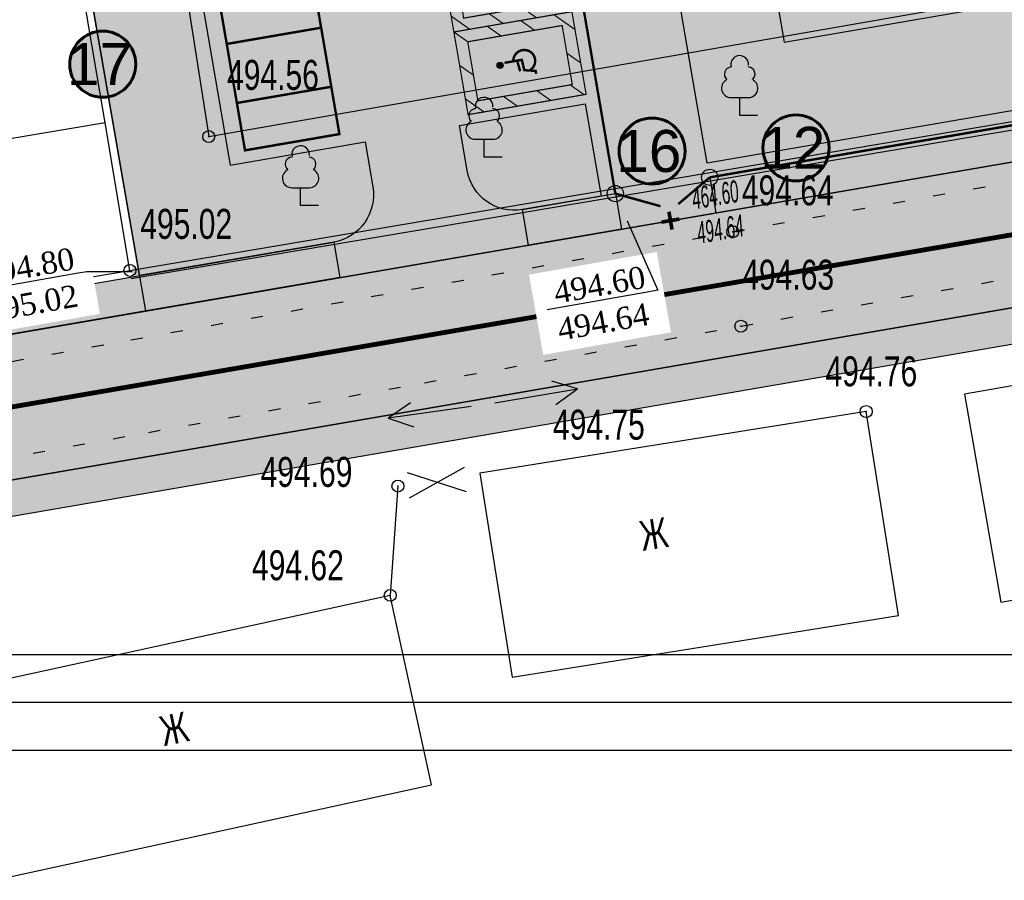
# Model space of a CAD drawing. Extents: x 0 to 667088, y 0 to 6446.
# Tile 38 of 83: x 2127 to 2168, y 240 to 276. Entities that reach past the tile are written whole.
import ezdxf
from ezdxf import colors
from ezdxf.entities.mleader import LeaderData, LeaderLine
from ezdxf.math import Vec2, Vec3

# ---------------------------------------------------------------- set-up
doc = ezdxf.new("R2010")
doc.units = 0
doc.header["$MEASUREMENT"] = 0
for name, pattern in [('CONTI', [0]), ('STRIH_1', [3, 2, -1]), ('STROT', [1.7, 0.5, -1.2])]:
    doc.linetypes.add(name, pattern=pattern)
for name, color, linetype in [('(002) Рамка', 7, 'Continuous'), ('Audi-СвК', 10, 'Continuous'), ('NAD_M0', 7, 'CONTI'), ('PI_OT0', 172, 'CONTI'), ('PI_TT0', 5, 'CONTI'), ('SIT_L0', 250, 'CONTI'), ('STR_L0', 6, 'CONTI'), ('USLZN0', 250, 'CONTI'), ('V_Поверхность2_OPOR-PNT', 7, 'Continuous'), ('ZAPSK0', 250, 'CONTI'), ('стен', 7, 'Continuous')]:
    doc.layers.add(name, color=color, linetype=linetype)
doc.layers.add('.', color=7, linetype='Continuous', lineweight=15)
doc.layers.add('RAZMER CIP', color=252, linetype='Continuous', lineweight=18)
doc.styles.add('GOST 2.304', font='CS_Gost2304.shx')
doc.styles.add('SHRFT', font='TXT', dxfattribs={"width": 0.75})
doc.styles.get("Standard").update_dxf_attribs({"font": 'times.ttf'})
doc.linetypes.add('ОГРАДА_ГЛИН', pattern='A,4,["|",Standard,S=0.8,R=0,X=0,Y=-0.8],0.5,["|",Standard,S=0.8,R=0,X=0,Y=-0.8],3.5', length=8)
doc.linetypes.add('ограждение2', pattern='A,0.25,-0.1,[132,ltypeshp.shx,S=0.1,R=0,X=-0.1,Y=0],-0.1,1', length=1.45)

# ---------------------------------------------------------------- blocks, each defined once
blk = doc.blocks.new('BL_4031')
at = {"color": 0}
for p, q in [((4, 0), (3, 0.5)), ((0.5, 0), (4, 0)), ((3, -0.5), (4, 0))]:
    blk.add_line(p, q, dxfattribs=at)
blk = doc.blocks.new('BL_101')
at = {"color": 0}
for p, q in [((-0.37, 0.75), (0.37, 0.75)), ((0, 0), (0, 0.75)), ((0.75, 0), (0, 0))]:
    blk.add_line(p, q, dxfattribs=at)
for centre, radius, start, end in [((0, 2.13), 0.37, 355, 195), ((-0.34, 1.73), 0.3, 93.00000000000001, 230), ((0.34, 1.73), 0.3, 310, 87), ((-0.37, 1.14), 0.39, 120, 270), ((0.37, 1.14), 0.39, 270, 59.99999999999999)]:
    blk.add_arc(centre, radius, start, end, dxfattribs=at)
blk = doc.blocks.new('rhy')
at = {"layer": 'PI_TT0', "color": 0}
for centre in [(1340.221155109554, 270.81), (1362.101155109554, 266.84), (1336.931155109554, 265.23), (1362.441155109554, 262.9), (1367.671155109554, 259.34), (1348.121155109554, 256.23), (1347.801155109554, 251.67)]:
    blk.add_circle(centre, 0.25, dxfattribs=at)
for p in [(1340.221155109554, 270.81), (1362.101155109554, 266.84), (1336.931155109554, 265.23), (1362.441155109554, 262.9), (1367.671155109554, 259.34), (1348.121155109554, 256.23), (1347.801155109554, 251.67)]:
    blk.add_point(p, dxfattribs=at)
at = {"layer": 'SIT_L0', "color": 250}
for p, q in [((1352.171155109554, 259.7), (1355.621155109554, 260.29)), ((1355.621155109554, 260.29), (1354.551155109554, 260.61)), ((1354.721155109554, 259.63), (1355.621155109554, 260.29)), ((1350.891155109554, 257), (1348.591155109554, 255.73)), ((1348.501155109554, 256.8), (1350.971155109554, 256))]:
    blk.add_line(p, q, dxfattribs=at)
at = {"layer": 'STR_L0', "color": 0, "linetype": 'STROT'}
for points in [[(1328.651155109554, 260.83), (1336.971155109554, 262.33), (1348.701155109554, 264.44), (1362.101155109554, 266.84), (1375.441155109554, 269.22), (1386.971155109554, 271.27), (1394.941155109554, 272.66), (1400.561155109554, 273.59), (1406.191155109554, 274.48), (1411.821155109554, 275.35), (1417.461155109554, 276.2), (1423.091155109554, 277.06), (1428.721155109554, 277.93), (1434.351155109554, 278.84)], [(1329.541155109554, 257), (1337.701155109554, 258.47), (1349.231155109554, 260.54), (1362.441155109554, 262.9), (1375.641155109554, 265.25), (1387.141155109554, 267.28), (1395.251155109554, 268.67), (1401.111155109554, 269.6), (1406.971155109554, 270.46), (1412.851155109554, 271.27), (1418.721155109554, 272.08), (1424.601155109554, 272.9), (1430.461155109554, 273.76), (1436.321155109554, 274.69)]]:
    blk.add_lwpolyline(points, dxfattribs=at)
at = {"layer": 'STR_L0', "color": 0}
for points in [[(1338.711155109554, 323.17), (1346.141155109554, 278.78), (1339.241155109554, 277.11), (1340.221155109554, 270.81), (1430.271155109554, 286.52), (1424.401155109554, 321.82), (1415.151155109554, 320.21), (1418.311155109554, 301.14), (1376.681155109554, 293.55), (1373.131155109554, 312.37), (1363.671155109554, 310.62), (1367.401155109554, 288.7), (1354.481155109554, 286.43), (1348.261155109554, 324.79), (1338.711155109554, 323.17)], [(1335.891155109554, 271.38), (1333.711155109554, 284.23), (1328.421155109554, 283.33)], [(1336.931155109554, 265.23), (1335.891155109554, 271.38), (1330.601155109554, 270.49), (1323.521155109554, 269.31)], [(1323.521155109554, 269.31), (1324.551155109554, 263.16), (1336.921155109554, 265.23)], [(1371.771155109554, 260.06), (1373.291155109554, 251.39), (1387.751155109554, 253.92), (1386.231155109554, 262.59), (1371.771155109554, 260.06)], [(1351.541155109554, 256.77), (1352.891155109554, 248.26), (1369.021155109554, 250.83), (1367.671155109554, 259.34), (1351.541155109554, 256.77)], [(1348.121155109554, 256.23), (1347.801155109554, 251.67)], [(1329.541155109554, 247.69), (1331.261155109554, 239.78), (1349.521155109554, 243.76), (1347.801155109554, 251.67), (1329.541155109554, 247.69)]]:
    blk.add_lwpolyline(points, dxfattribs=at)
at = {"layer": 'ZAPSK0', "color": 0, "linetype": 'ОГРАДА_ГЛИН', "ltscale": 0.5}
blk.add_lwpolyline([(1336.921155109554, 265.23), (1394.201155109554, 274.89), (1436.191155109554, 282.34)], dxfattribs=at)
at = {"layer": 'ZAPSK0', "color": 0, "linetype": 'ByBlock'}
blk.add_lwpolyline([(1336.979067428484, 264.8866027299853), (1394.260530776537, 274.5468495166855), (1436.251991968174, 281.9971087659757)], dxfattribs=at)
at = {"layer": 'USLZN0', "color": 250}
for p in [(1362.391155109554, 271.69), (1351.721155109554, 269.95), (1344.056923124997, 267.9305579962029)]:
    blk.add_blockref('BL_101', p, dxfattribs=at)
at = {"layer": 'USLZN0', "color": 250, "rotation": 188}
blk.add_blockref('BL_4031', (1351.681155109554, 259.62), dxfattribs=at)
at = {"layer": 'NAD_M0', "color": 7, "style": 'SHRFT', "width": 0.75}
for rotation, p in [(9, (1358.331155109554, 253.52)), (12, (1338.341155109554, 245.37))]:
    blk.add_text('Ж', height=1.25, rotation=rotation, dxfattribs=at).set_placement(p)
at = {"layer": 'PI_OT0', "color": 0, "style": 'SHRFT', "width": 0.75}
for s, p in [('494.56', (1340.987000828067, 272.7623894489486)), ('494.64', (1362.481248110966, 267.9430605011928)), ('495.02', (1337.363752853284, 266.5446655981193)), ('494.63', (1362.498045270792, 264.4231520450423)), ('494.76', (1365.971023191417, 260.3929416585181)), ('494.75', (1354.595052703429, 258.1656277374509)), ('494.69', (1342.386870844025, 256.1958497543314)), ('494.62', (1342.028749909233, 252.3011500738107))]:
    blk.add_text(s, height=1.25, dxfattribs=at).set_placement(p)
blk = doc.blocks.new('A$C14e98bf5')
at = {"layer": '.', "linetype": 'Continuous', "lineweight": 30, "true_color": 0x7aafdf, "transparency": 33554687}
h = blk.add_hatch(color=143, dxfattribs=at)
h.dxf.hatch_style = 1
h.paths.add_polyline_path([(-33.50939620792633, 20.72560671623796), (-33.50939620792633, -13.49215335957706), (-9.55696415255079, -13.49215335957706), (-9.55696415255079, 20.72560671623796)])
h.paths.add_polyline_path([(-12.97874016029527, 17.30383070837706), (-12.97874016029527, -10.07037735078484), (-30.08762019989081, -10.07037735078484), (-30.08762019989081, 17.30383070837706)], flags=16)
at = {"layer": '.', "linetype": 'Continuous', "lineweight": 30, "true_color": 0xfecc66, "transparency": 33554687}
h = blk.add_hatch(color=31, dxfattribs=at)
h.dxf.hatch_style = 1
edge = h.paths.add_edge_path()
edge.add_arc((-21.21175285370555, 9.314839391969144), 0.8774987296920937, 0, 360)
at = {"color": 31, "linetype": 'Continuous', "lineweight": 30, "true_color": 0xfecc66, "const_width": 0.3421776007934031}
for points in [[(-9.55696415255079, 20.72560671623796), (-33.50939620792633, 20.72560671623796), (-33.50939620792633, -13.49215335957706), (-9.55696415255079, -13.49215335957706)], [(-12.97874016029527, 17.30383070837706), (-30.08762019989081, 17.30383070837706), (-30.08762019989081, -10.07037735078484), (-12.97874016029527, -10.07037735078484)]]:
    blk.add_lwpolyline(points, close=True, dxfattribs=at)
at = {"color": 31, "linetype": 'Continuous', "lineweight": 30, "true_color": 0xfecc66}
for points, const_width in [([(-33.50939620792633, 16.1296628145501), (-28.91345230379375, 20.72560671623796)], 0.3421776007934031), ([(-19.23520822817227, 20.72560671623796), (-22.65698423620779, 17.30383070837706)], 0.3421776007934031), ([(-12.97874016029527, 17.30383070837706), (-9.55696415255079, 20.72560671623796)], 0.3421776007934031), ([(-33.50939620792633, 6.451418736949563), (-30.08762019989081, 9.873194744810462)], 0.3421776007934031), ([(-12.97874016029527, 7.62558663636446), (-9.55696415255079, 11.04736264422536)], 0.3421776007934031), ([(-20.68947678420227, 7.953844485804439), (-20.68947678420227, 2.947397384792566), (-23.71165182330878, 2.746248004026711), (-24.46804231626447, -0.4091127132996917), (-25.31984478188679, -0.4091127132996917)], 0.6843552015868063), ([(-20.68947678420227, 4.300367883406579), (-23.84199094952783, 3.964761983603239)], 0.6843552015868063), ([(-30.08762019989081, 0.1949506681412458), (-33.50939620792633, -3.226825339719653)], 0.3421776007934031), ([(-12.97874016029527, -2.052657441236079), (-9.55696415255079, 1.36911856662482)], 0.3421776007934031), ([(-14.73999200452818, -13.49215335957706), (-9.55696415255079, -8.309125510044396)], 0.3421776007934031), ([(-33.50939620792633, -12.90506941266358), (-30.08762019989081, -9.483293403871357)], 0.3421776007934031), ([(-24.41823608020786, -13.49215335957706), (-20.99646007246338, -10.07037735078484)], 0.3421776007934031)]:
    blk.add_lwpolyline(points, dxfattribs=dict(at, const_width=const_width))
at = {"color": 31, "linetype": 'Continuous', "lineweight": 30, "true_color": 0xfecc66, "const_width": 0.6843552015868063}
blk.add_lwpolyline([(-20.68947678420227, 5.414836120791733, -1.790536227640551), (-24.05993410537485, 1.293352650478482)], format="xyb", dxfattribs=at)
at = {"color": 31, "linetype": 'Continuous', "lineweight": 30, "true_color": 0xfecc66}
blk.add_circle((-21.21175285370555, 9.314839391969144), 0.8774987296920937, dxfattribs=at)
at = {"color": 5, "linetype": 'Continuous', "lineweight": 30}
blk.add_arc((-21.10524287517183, 2.315956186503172), 3.126646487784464, 199.0904754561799, 82.35845472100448, dxfattribs=at)

msp = doc.modelspace()

# ---------------------------------------------------------------- hatches: boundary and pattern name
at = {"layer": '.', "lineweight": 30, "true_color": 0xf15558}
h = msp.add_hatch(color=13, dxfattribs=at)
h.dxf.hatch_style = 1
h.paths.add_polyline_path([(2140.173515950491, 264.9306822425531), (2083.61478799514, 255.1983624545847), (2083.360414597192, 256.6766365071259), (2139.919142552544, 266.40895629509)])
edge = h.paths.add_edge_path()
edge.add_arc((2307.310329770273, 283.5437122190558), 4.000000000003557, 15.53364923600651, 99.7635319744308, ccw=False)
edge.add_line((2311.164223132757, 284.6149292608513), (2315.85083531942, 267.7540104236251))
edge.add_line((2315.85083531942, 267.7540104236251), (2314.405625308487, 267.3523040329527))
edge.add_line((2314.405625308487, 267.3523040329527), (2309.474337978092, 285.0934851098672))
edge.add_line((2309.474337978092, 285.0934851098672), (2307.786775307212, 286.1624384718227))
edge.add_line((2307.786775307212, 286.1624384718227), (2084.923900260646, 247.8134011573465))
edge.add_line((2084.923900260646, 247.8134011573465), (2084.632281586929, 249.2852662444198))
edge.add_line((2084.632281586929, 249.2852662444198), (2306.632000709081, 287.4857763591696))
h.paths.add_polyline_path([(2231.252215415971, 280.6030118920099), (2230.997842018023, 282.0812859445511), (2155.620189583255, 269.1107074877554), (2155.874562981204, 267.6324334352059)], flags=17)
edge = h.paths.add_edge_path()
edge.add_line((2110.478317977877, 383.9838423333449), (2110.214894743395, 385.4605305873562))
edge.add_line((2110.214894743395, 385.4605305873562), (2271.382549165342, 414.2108810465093))
edge.add_arc((2272.085011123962, 410.2730457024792), 4.000000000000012, 15.53364923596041, 100.11447778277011, ccw=False)
edge.add_line((2275.938904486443, 411.3442627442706), (2307.39587029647, 298.1722471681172))
edge.add_arc((2303.541976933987, 297.1010301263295), 4.000000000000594, -80.23646802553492, 15.533649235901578, ccw=False)
edge.add_line((2304.220305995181, 293.1589659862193), (2235.194279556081, 281.281340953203))
edge.add_line((2235.194279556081, 281.281340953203), (2234.939906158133, 282.7596150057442))
edge.add_line((2234.939906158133, 282.7596150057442), (2305.302356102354, 294.8672045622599))
edge.add_line((2305.302356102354, 294.8672045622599), (2306.313820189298, 296.4640085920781))
edge.add_line((2306.313820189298, 296.4640085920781), (2274.251072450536, 411.8154321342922))
edge.add_line((2274.251072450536, 411.8154321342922), (2272.53786036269, 412.8932947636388))
edge.add_line((2272.53786036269, 412.8932947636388), (2110.478317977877, 383.9838423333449))
h.paths.add_polyline_path([(2323.55862204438, 269.8964445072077), (2325.00383205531, 270.2981508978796), (2240.908027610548, 572.8477276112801), (2239.461275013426, 572.4515709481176)])
h.paths.add_polyline_path([(2147.803270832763, 267.7656144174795), (2151.678125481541, 268.4323782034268), (2151.932498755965, 266.9541043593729), (2148.05764423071, 266.2873403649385)], flags=17)
at = {"layer": '.', "lineweight": 30, "true_color": 0x3f4040}
h = msp.add_hatch(color=250, dxfattribs=at)
h.dxf.hatch_style = 1
edge = h.paths.add_edge_path()
edge.add_line((2231.753488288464, 570.3091368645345), (2237.534328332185, 571.9159624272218))
edge.add_line((2237.534328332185, 571.9159624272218), (2321.631675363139, 269.3608359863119))
edge.add_line((2321.631675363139, 269.3608359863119), (2315.850835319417, 267.7540104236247))
edge.add_line((2315.850835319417, 267.7540104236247), (2311.164223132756, 284.6149292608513))
edge.add_arc((2307.310329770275, 283.5437122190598), 3.999999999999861, 15.53364923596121, 99.76353197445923)
edge.add_line((2306.632000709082, 287.4857763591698), (2084.632281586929, 249.2852662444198))
edge.add_line((2084.632281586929, 249.2852662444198), (2083.61478799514, 255.1983624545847))
edge.add_line((2083.61478799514, 255.1983624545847), (2304.220305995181, 293.1589659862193))
edge.add_arc((2303.541976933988, 297.1010301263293), 4.000000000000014, 279.7635319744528, 375.5336492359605)
edge.add_line((2307.395870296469, 298.1722471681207), (2275.938904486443, 411.3442627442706))
edge.add_arc((2272.085011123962, 410.2730457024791), 4.000000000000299, 15.53364923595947, 100.1144777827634)
edge.add_line((2271.382549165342, 414.2108810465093), (2110.214894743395, 385.4605305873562))
edge.add_line((2110.214894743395, 385.4605305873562), (2109.336817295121, 390.3828247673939))
edge.add_line((2109.336817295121, 390.3828247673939), (2269.292034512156, 418.9168911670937))
edge.add_arc((2268.589572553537, 422.8547265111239), 4.000000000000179, 280.1144777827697, 375.5119397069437)
edge.add_line((2272.443871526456, 423.9244832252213), (2231.753488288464, 570.3091368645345))
at = {"layer": 'Audi-СвК', "ltscale": 100, "true_color": 0xffffff, "transparency": 33554687}
h = msp.add_hatch(color=7, dxfattribs=at)
edge = h.paths.add_edge_path()
edge.add_arc((2130.276357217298, 273.8317767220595), 1.37986408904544, 11.98373257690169, 371.9837325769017)
h = msp.add_hatch(color=7, dxfattribs=at)
edge = h.paths.add_edge_path()
edge.add_arc((2153.211285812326, 270.2074851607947), 1.37986408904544, 11.98373257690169, 371.9837325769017)
h = msp.add_hatch(color=7, dxfattribs=at)
edge = h.paths.add_edge_path()
edge.add_arc((2159.221351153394, 270.3391939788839), 1.37986408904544, 11.98373257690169, 371.9837325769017)
at = {"layer": 'стен', "lineweight": 30}
h = msp.add_hatch(color=9, dxfattribs=at)
h.dxf.hatch_style = 1
h.paths.add_polyline_path([(2132.06645846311, 263.5356636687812), (2304.220305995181, 293.1589659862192), (2307.39587029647, 298.1722471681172), (2275.938904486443, 411.3442627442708), (2271.382549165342, 414.2108810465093), (2110.214894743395, 385.4605305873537), (2110.74174121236, 382.5071540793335), (2130.208850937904, 385.9798498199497), (2133.077889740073, 322.946828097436), (2126.860906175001, 321.8969898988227), (2129.671220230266, 283.3418255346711), (2129.762643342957, 282.8333538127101), (2128.743194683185, 282.6500571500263)])
h = msp.add_hatch(color=72, dxfattribs=at)
h.dxf.hatch_style = 1
h.paths.add_polyline_path([(2236.357223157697, 297.5326363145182), (2232.511708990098, 296.8709210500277), (2225.386847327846, 338.2765798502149), (2232.47548943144, 339.4963550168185), (2235.599410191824, 325.7716959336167), (2231.244231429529, 324.9598003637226)], flags=17)
edge = h.paths.add_edge_path()
edge.add_line((2192.499018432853, 303.3484543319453), (2190.492389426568, 315.0098450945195))
edge.add_arc((2193.44893753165, 315.5185918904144), 2.999999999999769, 99.76353197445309, 189.763531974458, ccw=False)
edge.add_line((2192.940190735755, 318.4751399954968), (2220.864465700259, 323.2801980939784))
edge.add_arc((2221.373212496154, 320.3236499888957), 3.000000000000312, 9.763531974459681, 99.76353197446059, ccw=False)
edge.add_line((2224.329760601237, 320.8323967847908), (2228.148863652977, 298.6379338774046))
edge.add_line((2228.148863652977, 298.6379338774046), (2222.309965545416, 297.633207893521))
edge.add_line((2222.309965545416, 297.633207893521), (2221.229720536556, 303.910967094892))
edge.add_line((2221.229720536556, 303.910967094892), (2198.843211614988, 300.0588100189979))
edge.add_line((2198.843211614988, 300.0588100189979), (2198.115515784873, 304.2877573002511))
edge.add_line((2198.115515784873, 304.2877573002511), (2192.499018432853, 303.3484543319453))
h.paths.add_polyline_path([(2219.175119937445, 374.3756196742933), (2235.900558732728, 378.03), (2234.950558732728, 383.9), (2243.570558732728, 385.09), (2243.420558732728, 386.05), (2249.960558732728, 387.02), (2249.740558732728, 388.31), (2254.090558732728, 388.95), (2253.560558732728, 392.21), (2267.850558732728, 394.75), (2272.410558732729, 368.37), (2273.080558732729, 362.18), (2253.380558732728, 357.65), (2251.390558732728, 370.03), (2237.590558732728, 367.94), (2236.120558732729, 376.24), (2219.550092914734, 372.1964892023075), (2224.878100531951, 341.2331279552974), (2231.796298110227, 342.4235739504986), (2230.299629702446, 349.1442632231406), (2276.34680970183, 359.7990547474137), (2281.912991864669, 336.0311301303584), (2248.277348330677, 328.2688189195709), (2255.930331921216, 287.2513815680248), (2298.666400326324, 294.8221258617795), (2273.775999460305, 388.8659242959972), (2270.375285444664, 401.124085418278), (2248.950686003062, 399.1106422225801), (2249.147052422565, 397.8973782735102), (2216.281591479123, 391.191167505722)])
edge = h.paths.add_edge_path()
edge.add_line((2212.750558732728, 336.01), (2221.426173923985, 337.6566173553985))
edge.add_line((2221.426173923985, 337.6566173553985), (2213.119129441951, 385.98223277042))
edge.add_line((2213.119129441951, 385.98223277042), (2202.869481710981, 396.9068938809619))
edge.add_line((2202.869481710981, 396.9068938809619), (2130.995339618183, 383.4410053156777))
edge.add_line((2130.995339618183, 383.4410053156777), (2131.761873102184, 365.9257152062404))
edge.add_line((2131.761873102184, 365.9257152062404), (2141.475640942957, 366.4772554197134))
edge.add_line((2141.475640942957, 366.4772554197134), (2142.365765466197, 346.1379100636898))
edge.add_line((2142.365765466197, 346.1379100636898), (2145.652795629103, 327.0355532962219))
edge.add_arc((2148.609343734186, 327.5443000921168), 3.000000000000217, 189.7635319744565, 283.4051850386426)
edge.add_line((2149.304851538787, 324.6260353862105), (2180.790558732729, 332.13))
edge.add_line((2180.790558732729, 332.13), (2180.395455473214, 334.8291195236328))
edge.add_line((2180.395455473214, 334.8291195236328), (2171.835112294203, 332.7372769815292))
edge.add_line((2171.835112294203, 332.7372769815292), (2172.058260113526, 331.5126363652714))
edge.add_line((2172.058260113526, 331.5126363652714), (2160.471900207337, 329.2397129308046))
edge.add_line((2160.471900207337, 329.2397129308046), (2157.366427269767, 344.8744729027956))
edge.add_line((2157.366427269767, 344.8744729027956), (2165.804801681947, 346.653256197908))
edge.add_line((2165.804801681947, 346.653256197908), (2159.560558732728, 357.71))
edge.add_line((2159.560558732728, 357.71), (2149.260558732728, 364))
edge.add_line((2149.260558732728, 364), (2145.540558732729, 363.11))
edge.add_line((2145.540558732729, 363.11), (2143.210558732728, 372.25))
edge.add_line((2143.210558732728, 372.25), (2154.290558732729, 374.95))
edge.add_line((2154.290558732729, 374.95), (2156.590558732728, 365.74))
edge.add_line((2156.590558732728, 365.74), (2166.280558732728, 347.93))
edge.add_line((2166.280558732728, 347.93), (2164.800558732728, 357.51))
edge.add_line((2164.800558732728, 357.51), (2211.590558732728, 365.04))
edge.add_line((2211.590558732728, 365.04), (2213.400558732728, 353.32))
edge.add_line((2213.400558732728, 353.32), (2209.900558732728, 352.75))
edge.add_line((2209.900558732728, 352.75), (2212.750558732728, 336.01))
h.paths.add_polyline_path([(2183.370558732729, 340.3), (2196.440558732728, 342.08), (2197.980558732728, 332.74), (2202.485996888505, 333.3876847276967), (2204.171788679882, 324.4665999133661), (2186.541343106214, 321.4328482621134)])
h.paths.add_polyline_path([(2183.360558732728, 344), (2182.634671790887, 348.515854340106), (2195.040558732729, 350.51), (2195.800558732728, 345.97)], flags=17)
edge = h.paths.add_edge_path()
edge.add_line((2152.771211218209, 285.6673554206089), (2156.732978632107, 286.3490749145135))
edge.add_line((2156.732978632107, 286.3490749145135), (2155.652737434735, 292.6268119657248))
edge.add_line((2155.652737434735, 292.6268119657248), (2184.341107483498, 297.5633613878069))
edge.add_line((2184.341107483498, 297.5633613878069), (2183.603435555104, 301.8502839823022))
edge.add_line((2183.603435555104, 301.8502839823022), (2187.56872671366, 302.5163009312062))
edge.add_line((2187.56872671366, 302.5163009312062), (2185.564807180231, 314.1619222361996))
edge.add_arc((2182.60825924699, 313.6531744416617), 2.999999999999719, 9.763551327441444, 99.7635079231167)
edge.add_line((2182.09951369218, 316.6097227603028), (2153.863699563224, 311.7510688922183))
edge.add_line((2153.863699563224, 311.7510688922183), (2153.258662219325, 315.2672031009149))
edge.add_arc((2150.794872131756, 314.8432474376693), 2.499999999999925, 9.763531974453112, 99.76353197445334)
edge.add_line((2150.370916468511, 317.3070375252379), (2149.878158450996, 317.2222463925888))
edge.add_arc((2150.302114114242, 314.7584563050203), 2.499999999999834, 99.76353197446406, 189.7635319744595)
edge.add_line((2147.838324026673, 314.3345006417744), (2152.771211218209, 285.6673554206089))
h.paths.add_polyline_path([(2153.686955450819, 280.3455688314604), (2157.64774572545, 281.0271201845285), (2158.728997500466, 274.7493677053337), (2224.294613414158, 286.0315440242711), (2223.214342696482, 292.3094653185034), (2229.064607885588, 293.3161472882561), (2230.896092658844, 282.6725955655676), (2155.518440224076, 269.7020171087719)])
edge = h.paths.add_edge_path()
edge.add_line((2145.170680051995, 271.2710542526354), (2150.425257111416, 272.1752334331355))
edge.add_line((2150.425257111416, 272.1752334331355), (2151.086815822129, 268.3306290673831))
edge.add_line((2151.086815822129, 268.3306290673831), (2147.803270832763, 267.7656144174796))
edge.add_arc((2147.464106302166, 269.7366464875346), 2.000000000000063, 189.7635319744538, 279.76353197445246, ccw=False)
edge.add_line((2145.493074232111, 269.3974819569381), (2145.170680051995, 271.2710542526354))
edge = h.paths.add_edge_path()
edge.add_line((2128.743194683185, 282.6500571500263), (2130.352272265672, 282.9393689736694))
edge.add_line((2130.352272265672, 282.9393689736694), (2128.178937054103, 312.7627873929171))
edge.add_line((2128.178937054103, 312.7627873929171), (2135.601951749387, 269.6245182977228))
edge.add_line((2135.601951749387, 269.6245182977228), (2141.228615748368, 270.5927261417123))
edge.add_line((2141.228615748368, 270.5927261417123), (2141.551010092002, 268.7191528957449))
edge.add_arc((2139.579978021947, 268.3799883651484), 2.000000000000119, -80.23646802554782, 9.763531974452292, ccw=False)
edge.add_line((2139.919142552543, 266.4089562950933), (2131.809519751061, 265.0134962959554))
edge.add_line((2131.809519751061, 265.0134962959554), (2128.743194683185, 282.6500571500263))
h.paths.add_polyline_path([(2150.140558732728, 364.21), (2155.630558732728, 365.51), (2159.650558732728, 358.51)], flags=17)

# ---------------------------------------------------------------- linework, layer by layer
at = {"color": 18, "lineweight": 30, "true_color": 0x000000}
for points in [[(2106.636443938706, 453.6900936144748), (2435.985179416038, 453.6900936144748), (2435.985179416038, 245.1932846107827), (2106.636443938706, 245.1932846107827)], [(2108.636443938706, 451.6900936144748), (2433.985179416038, 451.6900936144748), (2433.985179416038, 247.1932846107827), (2108.636443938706, 247.1932846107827)], [(2110.636443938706, 449.6900936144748), (2338.06656933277, 449.6900936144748), (2338.06656933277, 249.1932846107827), (2110.636443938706, 249.1932846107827)], [(2132.06645846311, 263.5356636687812), (2304.220305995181, 293.1589659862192), (2307.39587029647, 298.1722471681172), (2275.938904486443, 411.3442627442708), (2271.382549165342, 414.2108810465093), (2110.214894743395, 385.4605305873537), (2110.74174121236, 382.5071540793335), (2130.208850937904, 385.9798498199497), (2133.077889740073, 322.946828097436), (2126.860906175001, 321.8969898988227), (2129.671220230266, 283.3418255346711), (2129.762643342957, 282.8333538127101), (2128.743194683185, 282.6500571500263)]]:
    msp.add_lwpolyline(points, close=True, dxfattribs=at)
at = {"color": 2, "lineweight": 30, "const_width": 0.3}
for points in [[(2184.481138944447, 326.3564545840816), (2144.9118897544, 319.5475923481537), (2153.776344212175, 268.0324059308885)], [(2142.932243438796, 278.3827364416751), (2144.973909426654, 266.5177305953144), (2304.761331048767, 294.0130852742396)]]:
    msp.add_lwpolyline(points, dxfattribs=at)
at = {"color": 18, "linetype": 'ограждение2', "lineweight": 30, "ltscale": 2, "true_color": 0x000000, "const_width": 0.1}
for points in [[(2133.22371325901, 322.971920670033), (2142.032413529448, 324.4876771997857), (2151.678125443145, 268.4323784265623)], [(2155.620189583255, 269.1107074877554), (2230.997842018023, 282.0812859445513)]]:
    msp.add_lwpolyline(points, dxfattribs=at)
at = {"color": 5, "lineweight": 30}
for points in [[(2153.686955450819, 280.3455688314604), (2157.64774572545, 281.0271201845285), (2158.728997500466, 274.7493677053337), (2224.294613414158, 286.0315440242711), (2223.214342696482, 292.3094653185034), (2229.064607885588, 293.3161472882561), (2230.896092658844, 282.6725955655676), (2155.518440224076, 269.7020171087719)], [(2147.803270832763, 267.7656144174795), (2151.678125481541, 268.4323782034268), (2151.932498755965, 266.9541043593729), (2148.05764423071, 266.2873403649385)]]:
    msp.add_lwpolyline(points, close=True, dxfattribs=at)
at = {"color": 18, "lineweight": 30, "true_color": 0x000000, "const_width": 0.1}
for points in [[(2155.620189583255, 269.1107074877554), (2154.305238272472, 267.9933963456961)], [(2151.678125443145, 268.4323784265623), (2153.563960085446, 267.9069636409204)]]:
    msp.add_lwpolyline(points, dxfattribs=at)
at = {"color": 1, "lineweight": 30, "const_width": 0.3}
for points in [[(2153.531564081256, 267.6858764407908), (2154.122873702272, 267.7876257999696), (2154.021124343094, 268.3789354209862), (2153.429814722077, 268.2771860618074)], [(2144.729129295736, 266.1712011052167), (2145.320438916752, 266.2729504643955), (2145.218689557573, 266.8642600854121), (2144.627379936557, 266.7625107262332)]]:
    msp.add_lwpolyline(points, close=True, dxfattribs=at)
at = {"lineweight": 60, "ltscale": 50, "transparency": 33554687}
for centre in [(2130.276357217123, 273.8317767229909), (2153.211285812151, 270.207485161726), (2159.221351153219, 270.3391939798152)]:
    msp.add_circle(centre, 1.379864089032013, dxfattribs=at)
at = {"color": 18, "lineweight": 30, "true_color": 0x000000}
for centre in [(2155.620189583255, 269.1107074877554), (2151.678125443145, 268.4323784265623)]:
    msp.add_circle(centre, 0.3389790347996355, dxfattribs=at)
at = {"layer": 'ZAPSK0', "color": 5, "lineweight": 30}
for points in [[(2231.753488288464, 570.3091368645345), (2237.534328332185, 571.9159624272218), (2321.631675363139, 269.3608359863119), (2315.850835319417, 267.7540104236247), (2311.164223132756, 284.6149292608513, 0.3850153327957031), (2306.632000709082, 287.4857763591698), (2084.632281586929, 249.2852662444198), (2083.61478799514, 255.1983624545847), (2304.220305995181, 293.1589659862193, 0.4440273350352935), (2307.395870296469, 298.1722471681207), (2275.938904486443, 411.3442627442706, 0.3867746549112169), (2271.382549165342, 414.2108810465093), (2110.214894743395, 385.4605305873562), (2109.336817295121, 390.3828247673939), (2269.292034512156, 418.9168911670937, 0.4420821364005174), (2272.443871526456, 423.9244832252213)], [(2128.743194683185, 282.6500571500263), (2130.352272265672, 282.9393689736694), (2128.178937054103, 312.7627873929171), (2135.601951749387, 269.6245182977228), (2141.228615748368, 270.5927261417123), (2141.551010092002, 268.7191528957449, -0.4142135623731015), (2139.919142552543, 266.4089562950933), (2131.809519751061, 265.0134962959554)], [(2306.632000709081, 287.4857763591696, -0.3850153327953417), (2311.164223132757, 284.6149292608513), (2315.85083531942, 267.7540104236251), (2314.405625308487, 267.3523040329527), (2309.474337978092, 285.0934851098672), (2307.786775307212, 286.1624384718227), (2084.923900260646, 247.8134011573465), (2084.632281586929, 249.2852662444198)], [(2145.170680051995, 271.2710542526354), (2150.425257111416, 272.1752334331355), (2151.086815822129, 268.3306290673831), (2147.803270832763, 267.7656144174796, -0.4142135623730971), (2145.493074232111, 269.3974819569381)]]:
    msp.add_lwpolyline(points, format="xyb", close=True, dxfattribs=at)
at = {"layer": 'ZAPSK0', "color": 240, "lineweight": 30, "true_color": 0xed1f24, "const_width": 0.4}
msp.add_lwpolyline([(2130.396172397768, 383.9388244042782), (2133.077889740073, 322.946828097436), (2126.911087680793, 321.9054638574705), (2129.68050573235, 283.2901819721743), (2132.744926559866, 265.1744560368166)], dxfattribs=at)
at = {"layer": 'ZAPSK0', "color": 7, "linetype": 'STRIH_1', "lineweight": 30, "true_color": 0xffffff, "const_width": 0.2}
msp.add_lwpolyline([(2307.448263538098, 290.6703249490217), (2084.123534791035, 252.2418143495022)], dxfattribs=at)
at = {"layer": 'ZAPSK0', "color": 5, "lineweight": 30}
for points in [[(2231.252215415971, 280.6030118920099), (2230.997842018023, 282.0812859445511), (2155.620189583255, 269.1107074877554), (2155.874562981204, 267.6324334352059)], [(2140.173515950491, 264.9306822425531), (2083.61478799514, 255.1983624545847), (2083.360414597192, 256.6766365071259), (2139.919142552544, 266.40895629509)]]:
    msp.add_lwpolyline(points, close=True, dxfattribs=at)
at = {"layer": 'ZAPSK0', "color": 7, "lineweight": 30, "true_color": 0xffffff, "const_width": 0.1}
for points in [[(2138.9704385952, 277.8190255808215), (2135.02837445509, 277.1406965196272), (2135.452330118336, 274.6769064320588), (2139.394394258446, 275.3552354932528)], [(2139.394394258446, 275.3552354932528), (2135.452330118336, 274.6769064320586), (2135.876285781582, 272.2131163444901), (2139.818349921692, 272.8914454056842)], [(2139.818349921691, 272.8914454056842), (2135.876285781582, 272.2131163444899), (2136.216227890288, 270.2375654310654), (2140.158292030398, 270.9158944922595)]]:
    msp.add_lwpolyline(points, close=True, dxfattribs=at)

# ---------------------------------------------------------------- block references
at = {"layer": '(002) Рамка', "color": 0}
msp.add_blockref('rhy', (794.4794036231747, 0), dxfattribs=at)
at = {"color": 5, "linetype": 'Continuous', "lineweight": 30, "xscale": 0.1461229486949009, "yscale": 0.1461229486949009, "zscale": 0.1461229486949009, "rotation": 99.76353197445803}
for p in [(2147.091097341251, 280.5153853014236), (2147.684635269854, 277.0660791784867)]:
    msp.add_blockref('A$C14e98bf5', p, dxfattribs=at)

# ---------------------------------------------------------------- texts
at = {"layer": 'RAZMER CIP', "lineweight": 25, "ltscale": 50, "transparency": 33554687, "char_height": 1.749999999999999, "width": 2.560358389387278, "attachment_point": 2, "style": 'GOST 2.304'}
for s, insert in [('{\\fArial|b0|i0|c0|p34;\\C0;17}', (2130.141985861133, 274.7107681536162)), ('{\\fArial|b0|i0|c0|p34;\\C0;16}', (2153.07691445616, 271.0864765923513)), ('{\\fArial|b0|i0|c0|p34;\\C0;12}', (2159.086979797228, 271.2181854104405))]:
    msp.add_mtext(s, dxfattribs=dict(at, insert=insert))
at = {"layer": 'V_Поверхность2_OPOR-PNT', "color": 1, "lineweight": 40, "insert": (2154.798824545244, 268.6697420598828), "char_height": 0.9172799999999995, "width": 2.298353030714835, "attachment_point": 1, "rotation": 9.763531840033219}
msp.add_mtext('{\\fArial|b0|i1|c0|p34;\\Q0.19199;\\W0.5;464\\fArial|b0|i1|c204|p34;.\\fArial|b0|i1|c0|p34;60}', dxfattribs=at)
at = {"layer": 'V_Поверхность2_OPOR-PNT', "color": 7, "lineweight": 40, "insert": (2155.00656504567, 267.2376707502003), "char_height": 0.9172799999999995, "width": 2.293973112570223, "attachment_point": 1, "rotation": 9.763531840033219}
msp.add_mtext('{\\fArial|b0|i1|c0|p34;\\Q0.19199;\\W0.5;494\\fArial|b0|i1|c204|p34;.\\fArial|b0|i1|c0|p34;64}', dxfattribs=at)

# ---------------------------------------------------------------- next in the draw order: leaders
at = {"lineweight": 30, "ltscale": 3}
ml = msp.add_multileader_mtext('Standard', dxfattribs=at)
ml.set_content('{\\H0.66667x;\\C5; \\H1.5x;\\C1;494.60\\P}494.64', color=256)
ml.set_leader_properties(color=5)
ml.build(insert=Vec2(0, 0))
ml.multileader.update_dxf_attribs({"text_right_attachment_type": 6, "dogleg_length": 0.36, "arrow_head_size": 1.236926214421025})
ctx = ml.context
ctx.base_point, ctx.char_height, ctx.arrow_head_size, ctx.landing_gap_size, ctx.plane_origin, ctx.plane_x_axis, ctx.plane_y_axis = Vec3(2148.824102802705, 264.2327367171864), 0.9276946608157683, 1.236926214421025, 0.1391541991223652, Vec3(2118.064114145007, 251.1152754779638), Vec3(0.9846758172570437, 0.1743947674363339), Vec3(-0.1743947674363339, 0.9846758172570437)
ctx.right_attachment, ctx.text_align_type = 6, 1
notes = []
notes.append((ctx, [(1, (1, 1, 0), (2153.450226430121, 264.4020811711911), (-0.9846758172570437, -0.1743947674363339), 0.36, [(0, [(2151.678125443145, 268.4323784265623)], 0, [])])]))
ctx.mtext.insert, ctx.mtext.text_direction, ctx.mtext.rotation, ctx.mtext.width, ctx.mtext.alignment, ctx.mtext.flow_direction = Vec3(2150.821589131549, 265.0670848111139), Vec3(0.9846758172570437, 0.1743947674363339), 0.1752910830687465, 4.489725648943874, 2, 5
ctx.mtext.has_bg_fill, ctx.mtext.bg_color, ctx.mtext.bg_scale_factor, ctx.mtext.bg_transparency, ctx.mtext.use_window_bg_color = 1, -1027028792, 1.5, 0, 1
ml = msp.add_multileader_mtext('Standard', dxfattribs=at)
ml.set_content('{\\H0.66667x;\\C5; \\H1.5x;\\C1;494.80\\P}495.02', color=256)
ml.set_leader_properties(color=5)
ml.build(insert=Vec2(0, 0))
ml.multileader.update_dxf_attribs({"text_right_attachment_type": 6, "dogleg_length": 0.36, "arrow_head_size": 1.236926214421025})
ctx = ml.context
ctx.base_point, ctx.char_height, ctx.arrow_head_size, ctx.landing_gap_size, ctx.plane_origin, ctx.plane_x_axis, ctx.plane_y_axis = Vec3(2124.979092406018, 265.001671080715), 0.9276946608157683, 1.236926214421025, 0.1391541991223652, Vec3(2094.21910374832, 251.8842098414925), Vec3(0.9846758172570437, 0.1743947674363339), Vec3(-0.1743947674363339, 0.9846758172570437)
ctx.right_attachment, ctx.text_align_type = 6, 1
notes.append((ctx, [(1, (1, 1, 0), (2129.605216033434, 265.1710155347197), (-0.9846758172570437, -0.1743947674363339), 0.36, [(0, [(2132.744926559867, 265.1744560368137)], 0, [])])]))
ctx.mtext.insert, ctx.mtext.text_direction, ctx.mtext.rotation, ctx.mtext.width, ctx.mtext.alignment, ctx.mtext.flow_direction = Vec3(2126.976578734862, 265.8360191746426), Vec3(0.9846758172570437, 0.1743947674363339), 0.1752910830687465, 4.489725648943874, 2, 5
ctx.mtext.has_bg_fill, ctx.mtext.bg_color, ctx.mtext.bg_scale_factor, ctx.mtext.bg_transparency, ctx.mtext.use_window_bg_color = 1, -1027028792, 1.5, 0, 1
for ctx, leaders in notes:
    for number, flags, end, landing, length, lines in leaders:
        leader = LeaderData()
        leader.index, (leader.has_last_leader_line, leader.has_dogleg_vector, leader.attachment_direction) = number, flags
        leader.last_leader_point, leader.dogleg_vector, leader.dogleg_length = Vec3(end), Vec3(landing), length
        for number, points, colour, breaks in lines:
            line = LeaderLine()
            line.index, line.vertices, line.color, line.breaks = number, Vec3.list(points), colors.encode_raw_color(colour), breaks
            leader.lines.append(line)
        ctx.leaders.append(leader)

# ---------------------------------------------------------------- next in the draw order: linework, layer by layer
at = {"layer": 'V_Поверхность2_OPOR-PNT', "lineweight": 40, "const_width": 0.1511999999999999}
for points in [[(2154.043713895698, 266.9338354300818), (2153.91550970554, 267.6788855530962)], [(2153.607086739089, 267.2422583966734), (2154.352136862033, 267.3704625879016)]]:
    msp.add_lwpolyline(points, dxfattribs=at)

doc.saveas('drawing.dxf')
